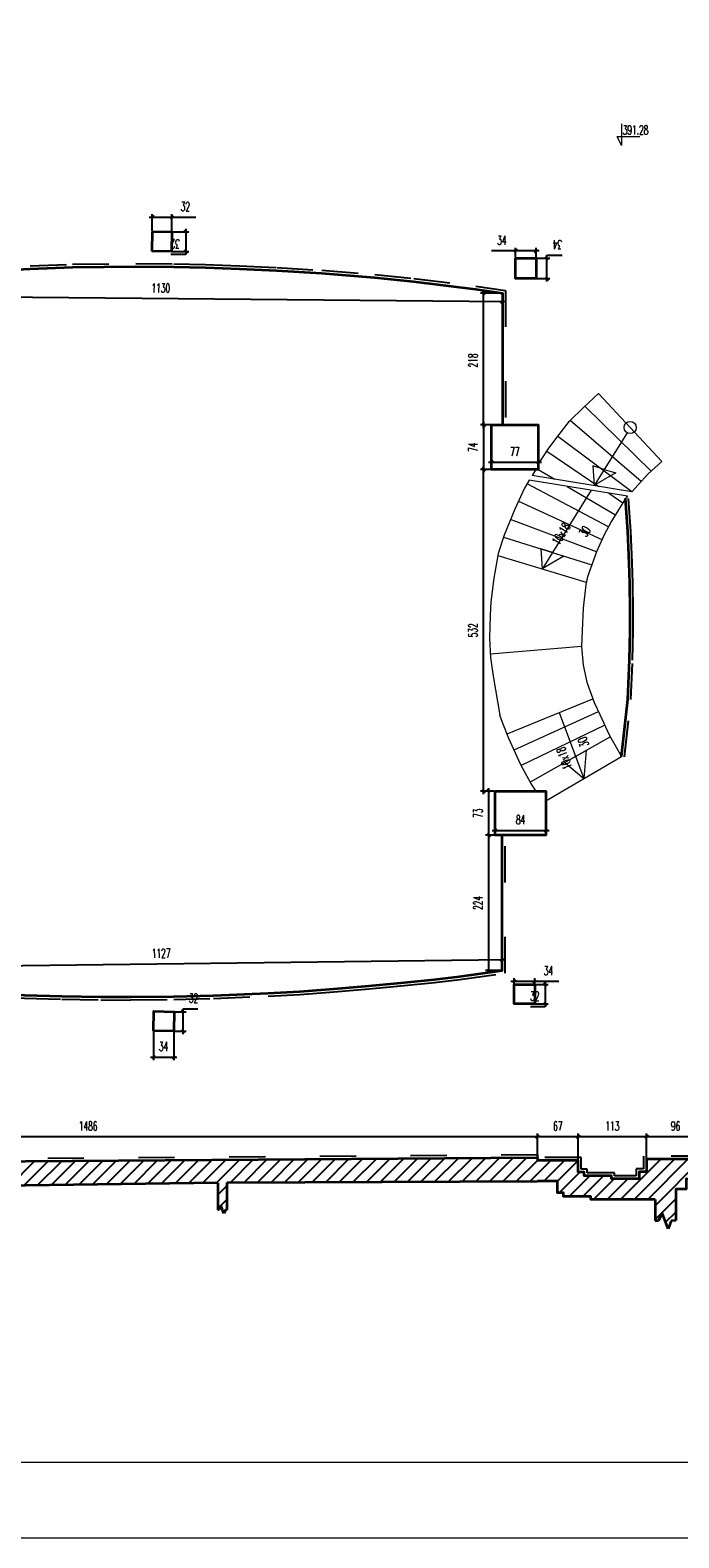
# Model space of a CAD drawing. Header units: millimetres. Extents: x 19887 to 192597, y -14203 to 39042.
# Tile 230 of 256: x 78962 to 80035, y -11810 to -9315. Entities that reach past the tile are written whole.
import ezdxf

# ---------------------------------------------------------------- set-up
doc = ezdxf.new("R2010")
doc.units = ezdxf.units.MM
doc.linetypes.add('ACAD_ISO03W100', pattern=[30, 12, -18])
doc.layers.get('Defpoints').update_dxf_attribs({"color": 4})
for name, color, linetype, lineweight in [('Basen_rzut_poziom_1_obrys', 252, 'Continuous', 35), ('koty wysokościowe', 252, 'Continuous', 0), ('Schody', 252, 'Continuous', 5), ('Tabela', 1, 'Continuous', 0)]:
    doc.layers.add(name, color=color, linetype=linetype, lineweight=lineweight)
for name, color, linetype in [('Sufit podwieszany', 252, 'Continuous'), ('Wymiarowanie', 3, 'Continuous'), ('Wypełnienie', 252, 'Continuous')]:
    doc.layers.add(name, color=color, linetype=linetype)
doc.styles.add('ROMANS', font='romans.shx', dxfattribs={"width": 0.6})
doc.styles.get("Standard").update_dxf_attribs({"font": 'arial.ttf'})
doc.dimstyles.new('000001FB70622F18', dxfattribs={"dimtxt": 20, "dimasz": 5, "dimexe": 5, "dimexo": 1, "dimgap": 20, "dimtad": 1, "dimtoh": 1, "dimdec": 0, "dimtxsty": 'Standard', "dimblk": 'OBLIQUE', "dimcen": 0, "dimdle": 5, "dimclrd": 252, "dimclre": 252, "dimclrt": 252, "dimadec": 0, "dimazin": 0, "dimtfac": 1, "dimtdec": 0, "dimtmove": 0, "dimatfit": 3, "dimldrblk": 'OBLIQUE', "dimfxl": 150, "dimfxlon": 1, "dimlwd": 25, "dimlwe": 25, "dimarcsym": 1})

# ---------------------------------------------------------------- blocks, each defined once
blk = doc.blocks.new('_Oblique')
at = {"color": 0, "linetype": 'ByBlock', "lineweight": -2}
blk.add_line((-0.5, -0.5), (0.5, 0.5), dxfattribs=at)
blk = doc.blocks.new('*D901')
at = {"layer": 'Defpoints', "color": 0}
for p in [(1313.4, -4932.1), (1331.3, -4932.1), (1313.4, -4965.7)]:
    blk.add_point(p, dxfattribs=at)
at = {"layer": 'Wymiarowanie', "color": 252, "linetype": 'Continuous', "lineweight": 25}
for p, q in [((1314.4, -4932.1), (1336.3, -4932.1)), ((1331.3, -4927.1), (1356.3, -4927.1)), ((1331.3, -4932.1), (1331.3, -4927.1)), ((1331.3, -4970.7), (1331.3, -4932.1)), ((1314.4, -4965.7), (1336.3, -4965.7))]:
    blk.add_line(p, q, dxfattribs=at)
at = {"layer": 'Wymiarowanie', "color": 252, "linetype": 'ByBlock', "lineweight": 25, "xscale": 5, "yscale": 5, "zscale": 5}
for p, rotation in [((1331.3, -4932.1), 90), ((1331.3, -4965.7), 270)]:
    blk.add_blockref('_Oblique', p, dxfattribs=dict(at, rotation=rotation))
at = {"layer": 'Wymiarowanie', "color": 252, "insert": (1348.8, -4909.6), "char_height": 15, "attachment_point": 5, "rotation": 180, "style": 'ROMANS'}
blk.add_mtext('34', dxfattribs=at)
blk = doc.blocks.new('*D909')
at = {"layer": 'Defpoints', "color": 0}
for p in [(1279.4, -4919.9), (1279.4, -4932.1), (1313.4, -4932.1)]:
    blk.add_point(p, dxfattribs=at)
at = {"layer": 'Wymiarowanie', "color": 252, "linetype": 'Continuous', "lineweight": 25}
for p, q in [((1279.4, -4931.1), (1279.4, -4914.9)), ((1313.4, -4931.1), (1313.4, -4914.9)), ((1279.4, -4919.9), (1239.4, -4919.9)), ((1318.4, -4919.9), (1279.4, -4919.9))]:
    blk.add_line(p, q, dxfattribs=at)
at = {"layer": 'Wymiarowanie', "color": 252, "linetype": 'ByBlock', "lineweight": 25, "xscale": 5, "yscale": 5, "zscale": 5, "rotation": 180}
blk.add_blockref('_Oblique', (1279.4, -4919.9), dxfattribs=at)
at = {"layer": 'Wymiarowanie', "color": 252, "linetype": 'ByBlock', "lineweight": 25, "xscale": 5, "yscale": 5, "zscale": 5}
blk.add_blockref('_Oblique', (1313.4, -4919.9), dxfattribs=at)
at = {"layer": 'Wymiarowanie', "color": 252, "insert": (1256.9, -4902.4), "char_height": 15, "attachment_point": 5, "style": 'ROMANS'}
blk.add_mtext('34', dxfattribs=at)
blk = doc.blocks.new('*D919')
at = {"layer": 'Defpoints', "color": 0}
for p in [(1226.7, -4990.1), (1257.7, -4990.1), (1257.7, -5208.2)]:
    blk.add_point(p, dxfattribs=at)
at = {"layer": 'Wymiarowanie', "color": 252, "linetype": 'Continuous', "lineweight": 25}
for p, q in [((1256.7, -4990.1), (1221.7, -4990.1)), ((1226.7, -5213.2), (1226.7, -4985.1)), ((1256.7, -5208.2), (1221.7, -5208.2))]:
    blk.add_line(p, q, dxfattribs=at)
at = {"layer": 'Wymiarowanie', "color": 252, "linetype": 'ByBlock', "lineweight": 25, "xscale": 5, "yscale": 5, "zscale": 5}
for p, rotation in [((1226.7, -4990.1), 90), ((1226.7, -5208.2), 270)]:
    blk.add_blockref('_Oblique', p, dxfattribs=dict(at, rotation=rotation))
at = {"layer": 'Wymiarowanie', "color": 252, "insert": (1209.2, -5101.4), "char_height": 15, "attachment_point": 5, "rotation": 90, "style": 'ROMANS'}
blk.add_mtext('218', dxfattribs=at)
blk = doc.blocks.new('*D922')
at = {"layer": 'Defpoints', "color": 0}
for p in [(127.6, -4979.9), (1257.7, -4990.1), (127.5, -4993.8)]:
    blk.add_point(p, dxfattribs=at)
at = {"layer": 'Wymiarowanie', "color": 252, "linetype": 'Continuous', "lineweight": 25}
for p, q in [((127.6, -4980.9), (127.5, -4998.8)), ((1257.7, -4991.1), (1257.5, -5009.1)), ((1262.6, -5004.1), (122.5, -4993.8))]:
    blk.add_line(p, q, dxfattribs=at)
at = {"layer": 'Wymiarowanie', "color": 252, "linetype": 'ByBlock', "lineweight": 25, "xscale": 5, "yscale": 5, "zscale": 5}
for p, rotation in [((127.5, -4993.8), 179.4812444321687), ((1257.6, -5004.1), 359.4812444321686)]:
    blk.add_blockref('_Oblique', p, dxfattribs=dict(at, rotation=rotation))
at = {"layer": 'Wymiarowanie', "color": 252, "insert": (692.7, -4981.5), "char_height": 15, "attachment_point": 5, "rotation": 359.4812, "style": 'ROMANS'}
blk.add_mtext('1130', dxfattribs=at)
blk = doc.blocks.new('*D924')
at = {"layer": 'Defpoints', "color": 0}
for p in [(1257.1, -6092.9), (1257.3, -6111.3), (130, -6125.8)]:
    blk.add_point(p, dxfattribs=at)
at = {"layer": 'Wymiarowanie', "color": 252, "linetype": 'Continuous', "lineweight": 25}
for p, q in [((1257.3, -6110.3), (1257, -6087.9)), ((124.7, -6107.4), (1262.1, -6092.8)), ((130, -6124.8), (129.7, -6102.4))]:
    blk.add_line(p, q, dxfattribs=at)
at = {"layer": 'Wymiarowanie', "color": 252, "linetype": 'ByBlock', "lineweight": 25, "xscale": 5, "yscale": 5, "zscale": 5}
for p, rotation in [((129.7, -6107.4), 180.7378206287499), ((1257.1, -6092.9), 0.7378206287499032)]:
    blk.add_blockref('_Oblique', p, dxfattribs=dict(at, rotation=rotation))
at = {"layer": 'Wymiarowanie', "color": 252, "insert": (693.2, -6082.6), "char_height": 15, "attachment_point": 5, "rotation": 0.7378, "style": 'ROMANS'}
blk.add_mtext('1127', dxfattribs=at)
blk = doc.blocks.new('*D928')
at = {"layer": 'Defpoints', "color": 0}
for p in [(1257.3, -5887.3), (1234.8, -6111.3), (1257.3, -6111.3)]:
    blk.add_point(p, dxfattribs=at)
at = {"layer": 'Wymiarowanie', "color": 252, "linetype": 'Continuous', "lineweight": 25}
for p, q in [((1256.3, -5887.3), (1229.8, -5887.3)), ((1234.8, -5882.3), (1234.8, -6116.3)), ((1256.3, -6111.3), (1229.8, -6111.3))]:
    blk.add_line(p, q, dxfattribs=at)
at = {"layer": 'Wymiarowanie', "color": 252, "linetype": 'ByBlock', "lineweight": 25, "xscale": 5, "yscale": 5, "zscale": 5}
for p, rotation in [((1234.8, -5887.3), 90), ((1234.8, -6111.3), 270)]:
    blk.add_blockref('_Oblique', p, dxfattribs=dict(at, rotation=rotation))
at = {"layer": 'Wymiarowanie', "color": 252, "insert": (1217.3, -5999.3), "char_height": 15, "attachment_point": 5, "rotation": 90, "style": 'ROMANS'}
blk.add_mtext('224', dxfattribs=at)
blk = doc.blocks.new('*D926')
at = {"layer": 'Defpoints', "color": 0}
for p in [(1276.9, -6134.5), (1311.3, -6128.9), (1311.3, -6134.5)]:
    blk.add_point(p, dxfattribs=at)
at = {"layer": 'Wymiarowanie', "color": 252, "linetype": 'Continuous', "lineweight": 25}
for p, q in [((1271.9, -6128.9), (1311.3, -6128.9)), ((1276.9, -6133.5), (1276.9, -6123.9)), ((1311.3, -6133.5), (1311.3, -6123.9)), ((1311.3, -6128.9), (1351.3, -6128.9))]:
    blk.add_line(p, q, dxfattribs=at)
at = {"layer": 'Wymiarowanie', "color": 252, "linetype": 'ByBlock', "lineweight": 25, "xscale": 5, "yscale": 5, "zscale": 5, "rotation": 180}
blk.add_blockref('_Oblique', (1276.9, -6128.9), dxfattribs=at)
at = {"layer": 'Wymiarowanie', "color": 252, "linetype": 'ByBlock', "lineweight": 25, "xscale": 5, "yscale": 5, "zscale": 5}
blk.add_blockref('_Oblique', (1311.3, -6128.9), dxfattribs=at)
at = {"layer": 'Wymiarowanie', "color": 252, "insert": (1333.8, -6111.4), "char_height": 15, "attachment_point": 5, "style": 'ROMANS'}
blk.add_mtext('34', dxfattribs=at)
blk = doc.blocks.new('*D930')
at = {"layer": 'Defpoints', "color": 0}
for p in [(1311.3, -6134.5), (1311.3, -6166.1), (1328.6, -6166.1)]:
    blk.add_point(p, dxfattribs=at)
at = {"layer": 'Wymiarowanie', "color": 252, "linetype": 'Continuous', "lineweight": 25}
for p, q in [((1312.3, -6134.5), (1333.6, -6134.5)), ((1328.6, -6129.5), (1328.6, -6166.1)), ((1328.6, -6171.1), (1304, -6171.1)), ((1312.3, -6166.1), (1333.6, -6166.1)), ((1328.6, -6166.1), (1328.6, -6171.1))]:
    blk.add_line(p, q, dxfattribs=at)
at = {"layer": 'Wymiarowanie', "color": 252, "linetype": 'ByBlock', "lineweight": 25, "xscale": 5, "yscale": 5, "zscale": 5}
for p, rotation in [((1328.6, -6134.5), 90), ((1328.6, -6166.1), 270)]:
    blk.add_blockref('_Oblique', p, dxfattribs=dict(at, rotation=rotation))
at = {"layer": 'Wymiarowanie', "color": 252, "insert": (1311.3, -6153.6), "char_height": 15, "attachment_point": 5, "style": 'ROMANS'}
blk.add_mtext('32', dxfattribs=at)
blk = doc.blocks.new('*D929')
at = {"layer": 'Defpoints', "color": 0}
for p in [(1496.3, -6386.2), (1496.3, -6423.6), (1592, -6447.7)]:
    blk.add_point(p, dxfattribs=at)
at = {"layer": 'Wymiarowanie', "color": 252, "linetype": 'Continuous', "lineweight": 25}
for p, q in [((1597, -6386.2), (1491.3, -6386.2)), ((1496.3, -6422.6), (1496.3, -6381.2)), ((1592, -6446.7), (1592, -6381.2))]:
    blk.add_line(p, q, dxfattribs=at)
at = {"layer": 'Wymiarowanie', "color": 252, "linetype": 'ByBlock', "lineweight": 25, "xscale": 5, "yscale": 5, "zscale": 5, "rotation": 180}
blk.add_blockref('_Oblique', (1496.3, -6386.2), dxfattribs=at)
at = {"layer": 'Wymiarowanie', "color": 252, "linetype": 'ByBlock', "lineweight": 25, "xscale": 5, "yscale": 5, "zscale": 5}
blk.add_blockref('_Oblique', (1592, -6386.2), dxfattribs=at)
at = {"layer": 'Wymiarowanie', "color": 252, "insert": (1544.2, -6368.7), "char_height": 15, "attachment_point": 5, "style": 'ROMANS'}
blk.add_mtext('96', dxfattribs=at)
blk = doc.blocks.new('*D931')
at = {"layer": 'Defpoints', "color": 0}
for p in [(1383, -6386.2), (1383, -6425.8), (1496.3, -6423.6)]:
    blk.add_point(p, dxfattribs=at)
at = {"layer": 'Wymiarowanie', "color": 252, "linetype": 'Continuous', "lineweight": 25}
for p, q in [((1501.3, -6386.2), (1378, -6386.2)), ((1383, -6424.8), (1383, -6381.2)), ((1496.3, -6422.6), (1496.3, -6381.2))]:
    blk.add_line(p, q, dxfattribs=at)
at = {"layer": 'Wymiarowanie', "color": 252, "linetype": 'ByBlock', "lineweight": 25, "xscale": 5, "yscale": 5, "zscale": 5, "rotation": 180}
blk.add_blockref('_Oblique', (1383, -6386.2), dxfattribs=at)
at = {"layer": 'Wymiarowanie', "color": 252, "linetype": 'ByBlock', "lineweight": 25, "xscale": 5, "yscale": 5, "zscale": 5}
blk.add_blockref('_Oblique', (1496.3, -6386.2), dxfattribs=at)
at = {"layer": 'Wymiarowanie', "color": 252, "insert": (1439.6, -6368.7), "char_height": 15, "attachment_point": 5, "style": 'ROMANS'}
blk.add_mtext('113', dxfattribs=at)
blk = doc.blocks.new('*D937')
at = {"layer": 'Defpoints', "color": 0}
for p in [(1315.6, -6386.2), (1315.6, -6425.8), (1383, -6425.8)]:
    blk.add_point(p, dxfattribs=at)
at = {"layer": 'Wymiarowanie', "color": 252, "linetype": 'Continuous', "lineweight": 25}
for p, q in [((1388, -6386.2), (1310.6, -6386.2)), ((1315.6, -6424.8), (1315.6, -6381.2)), ((1383, -6424.8), (1383, -6381.2))]:
    blk.add_line(p, q, dxfattribs=at)
at = {"layer": 'Wymiarowanie', "color": 252, "linetype": 'ByBlock', "lineweight": 25, "xscale": 5, "yscale": 5, "zscale": 5, "rotation": 180}
blk.add_blockref('_Oblique', (1315.6, -6386.2), dxfattribs=at)
at = {"layer": 'Wymiarowanie', "color": 252, "linetype": 'ByBlock', "lineweight": 25, "xscale": 5, "yscale": 5, "zscale": 5}
blk.add_blockref('_Oblique', (1383, -6386.2), dxfattribs=at)
at = {"layer": 'Wymiarowanie', "color": 252, "insert": (1349.3, -6368.7), "char_height": 15, "attachment_point": 5, "style": 'ROMANS'}
blk.add_mtext('67', dxfattribs=at)
blk = doc.blocks.new('*D932')
at = {"layer": 'Defpoints', "color": 0}
for p in [(-170.6, -6386.2), (-170.6, -6431), (1315.6, -6425.8)]:
    blk.add_point(p, dxfattribs=at)
at = {"layer": 'Wymiarowanie', "color": 252, "linetype": 'Continuous', "lineweight": 25}
for p, q in [((1320.6, -6386.2), (-175.6, -6386.2)), ((-170.6, -6430), (-170.6, -6381.2)), ((1315.6, -6424.8), (1315.6, -6381.2))]:
    blk.add_line(p, q, dxfattribs=at)
at = {"layer": 'Wymiarowanie', "color": 252, "linetype": 'ByBlock', "lineweight": 25, "xscale": 5, "yscale": 5, "zscale": 5, "rotation": 180}
blk.add_blockref('_Oblique', (-170.6, -6386.2), dxfattribs=at)
at = {"layer": 'Wymiarowanie', "color": 252, "linetype": 'ByBlock', "lineweight": 25, "xscale": 5, "yscale": 5, "zscale": 5}
blk.add_blockref('_Oblique', (1315.6, -6386.2), dxfattribs=at)
at = {"layer": 'Wymiarowanie', "color": 252, "insert": (572.5, -6368.7), "char_height": 15, "attachment_point": 5, "style": 'ROMANS'}
blk.add_mtext('1486', dxfattribs=at)
blk = doc.blocks.new('*D982')
at = {"layer": 'Defpoints', "color": 0}
for p in [(711, -4864), (678.7, -4887.7), (711, -4888.5)]:
    blk.add_point(p, dxfattribs=at)
at = {"layer": 'Wymiarowanie', "color": 252, "linetype": 'Continuous', "lineweight": 25}
for p, q in [((673.7, -4864), (711, -4864)), ((678.7, -4886.7), (678.7, -4859)), ((711, -4887.5), (711, -4859)), ((711, -4864), (750.6, -4864))]:
    blk.add_line(p, q, dxfattribs=at)
at = {"layer": 'Wymiarowanie', "color": 252, "linetype": 'ByBlock', "lineweight": 25, "xscale": 5, "yscale": 5, "zscale": 5, "rotation": 180}
blk.add_blockref('_Oblique', (678.7, -4864), dxfattribs=at)
at = {"layer": 'Wymiarowanie', "color": 252, "linetype": 'ByBlock', "lineweight": 25, "xscale": 5, "yscale": 5, "zscale": 5}
blk.add_blockref('_Oblique', (711, -4864), dxfattribs=at)
at = {"layer": 'Wymiarowanie', "color": 252, "insert": (733.3, -4846.5), "char_height": 15, "attachment_point": 5, "style": 'ROMANS'}
blk.add_mtext('32', dxfattribs=at)
blk = doc.blocks.new('*D988')
at = {"layer": 'Defpoints', "color": 0}
for p in [(711, -4888.5), (710.2, -4921), (733.9, -4921)]:
    blk.add_point(p, dxfattribs=at)
at = {"layer": 'Wymiarowanie', "color": 252, "linetype": 'Continuous', "lineweight": 25}
for p, q in [((712, -4888.5), (738.9, -4888.5)), ((733.9, -4883.5), (733.9, -4921)), ((733.9, -4926), (709.3, -4926)), ((711.2, -4921), (738.9, -4921)), ((733.9, -4921), (733.9, -4926))]:
    blk.add_line(p, q, dxfattribs=at)
at = {"layer": 'Wymiarowanie', "color": 252, "linetype": 'ByBlock', "lineweight": 25, "xscale": 5, "yscale": 5, "zscale": 5}
for p, rotation in [((733.9, -4888.5), 90), ((733.9, -4921), 270)]:
    blk.add_blockref('_Oblique', p, dxfattribs=dict(at, rotation=rotation))
at = {"layer": 'Wymiarowanie', "color": 252, "insert": (716.6, -4908.5), "char_height": 15, "attachment_point": 5, "rotation": 180, "style": 'ROMANS'}
blk.add_mtext('32', dxfattribs=at)
blk = doc.blocks.new('*D989')
at = {"layer": 'Defpoints', "color": 0}
for p in [(680.5, -6210.8), (714.1, -6211.6), (714.1, -6254.4)]:
    blk.add_point(p, dxfattribs=at)
at = {"layer": 'Wymiarowanie', "color": 252, "linetype": 'Continuous', "lineweight": 25}
for p, q in [((680.5, -6211.8), (680.5, -6259.4)), ((714.1, -6212.6), (714.1, -6259.4)), ((675.5, -6254.4), (719.1, -6254.4))]:
    blk.add_line(p, q, dxfattribs=at)
at = {"layer": 'Wymiarowanie', "color": 252, "linetype": 'ByBlock', "lineweight": 25, "xscale": 5, "yscale": 5, "zscale": 5, "rotation": 180}
blk.add_blockref('_Oblique', (680.5, -6254.4), dxfattribs=at)
at = {"layer": 'Wymiarowanie', "color": 252, "linetype": 'ByBlock', "lineweight": 25, "xscale": 5, "yscale": 5, "zscale": 5}
blk.add_blockref('_Oblique', (714.1, -6254.4), dxfattribs=at)
at = {"layer": 'Wymiarowanie', "color": 252, "insert": (697.3, -6236.9), "char_height": 15, "attachment_point": 5, "style": 'ROMANS'}
blk.add_mtext('34', dxfattribs=at)
blk = doc.blocks.new('*D990')
at = {"layer": 'Defpoints', "color": 0}
for p in [(714.9, -6179.4), (729.5, -6179.4), (715.2, -6211.3)]:
    blk.add_point(p, dxfattribs=at)
at = {"layer": 'Wymiarowanie', "color": 252, "linetype": 'Continuous', "lineweight": 25}
for p, q in [((715.9, -6179.4), (734.5, -6179.4)), ((729.5, -6174.4), (754.1, -6174.4)), ((729.5, -6179.4), (729.5, -6174.4)), ((729.5, -6216.3), (729.5, -6179.4)), ((716.2, -6211.3), (734.5, -6211.3))]:
    blk.add_line(p, q, dxfattribs=at)
at = {"layer": 'Wymiarowanie', "color": 252, "linetype": 'ByBlock', "lineweight": 25, "xscale": 5, "yscale": 5, "zscale": 5}
for p, rotation in [((729.5, -6179.4), 90), ((729.5, -6211.3), 270)]:
    blk.add_blockref('_Oblique', p, dxfattribs=dict(at, rotation=rotation))
at = {"layer": 'Wymiarowanie', "color": 252, "insert": (746.8, -6156.9), "char_height": 15, "attachment_point": 5, "style": 'ROMANS'}
blk.add_mtext('32', dxfattribs=at)
blk = doc.blocks.new('*D991')
at = {"layer": 'Defpoints', "color": 0}
for p in [(1245.7, -5887.3), (1329.8, -5879.2), (1329.8, -5887.3)]:
    blk.add_point(p, dxfattribs=at)
at = {"layer": 'Wymiarowanie', "color": 252, "linetype": 'Continuous', "lineweight": 25}
for p, q in [((1240.7, -5879.2), (1334.8, -5879.2)), ((1245.7, -5886.3), (1245.7, -5874.2)), ((1329.8, -5886.3), (1329.8, -5874.2))]:
    blk.add_line(p, q, dxfattribs=at)
at = {"layer": 'Wymiarowanie', "color": 252, "linetype": 'ByBlock', "lineweight": 25, "xscale": 5, "yscale": 5, "zscale": 5, "rotation": 180}
blk.add_blockref('_Oblique', (1245.7, -5879.2), dxfattribs=at)
at = {"layer": 'Wymiarowanie', "color": 252, "linetype": 'ByBlock', "lineweight": 25, "xscale": 5, "yscale": 5, "zscale": 5}
blk.add_blockref('_Oblique', (1329.8, -5879.2), dxfattribs=at)
at = {"layer": 'Wymiarowanie', "color": 252, "insert": (1287.8, -5861.7), "char_height": 15, "attachment_point": 5, "style": 'ROMANS'}
blk.add_mtext('84', dxfattribs=at)
blk = doc.blocks.new('*D986')
at = {"layer": 'Defpoints', "color": 0}
for p in [(1245.7, -5814.2), (1234.8, -5887.3), (1245.7, -5887.3)]:
    blk.add_point(p, dxfattribs=at)
at = {"layer": 'Wymiarowanie', "color": 252, "linetype": 'Continuous', "lineweight": 25}
for p, q in [((1244.7, -5814.2), (1229.8, -5814.2)), ((1234.8, -5809.2), (1234.8, -5892.3)), ((1244.7, -5887.3), (1229.8, -5887.3))]:
    blk.add_line(p, q, dxfattribs=at)
at = {"layer": 'Wymiarowanie', "color": 252, "linetype": 'ByBlock', "lineweight": 25, "xscale": 5, "yscale": 5, "zscale": 5}
for p, rotation in [((1234.8, -5814.2), 90), ((1234.8, -5887.3), 270)]:
    blk.add_blockref('_Oblique', p, dxfattribs=dict(at, rotation=rotation))
at = {"layer": 'Wymiarowanie', "color": 252, "insert": (1217.3, -5850.8), "char_height": 15, "attachment_point": 5, "rotation": 90, "style": 'ROMANS'}
blk.add_mtext('73', dxfattribs=at)
blk = doc.blocks.new('*D992')
at = {"layer": 'Defpoints', "color": 0}
for p in [(1239.6, -5281.8), (1317.1, -5269.7), (1317.1, -5281.8)]:
    blk.add_point(p, dxfattribs=at)
at = {"layer": 'Wymiarowanie', "color": 252, "linetype": 'Continuous', "lineweight": 25}
for p, q in [((1239.6, -5280.8), (1239.6, -5264.7)), ((1317.1, -5280.8), (1317.1, -5264.7)), ((1234.6, -5269.7), (1322.1, -5269.7))]:
    blk.add_line(p, q, dxfattribs=at)
at = {"layer": 'Wymiarowanie', "color": 252, "linetype": 'ByBlock', "lineweight": 25, "xscale": 5, "yscale": 5, "zscale": 5, "rotation": 180}
blk.add_blockref('_Oblique', (1239.6, -5269.7), dxfattribs=at)
at = {"layer": 'Wymiarowanie', "color": 252, "linetype": 'ByBlock', "lineweight": 25, "xscale": 5, "yscale": 5, "zscale": 5}
blk.add_blockref('_Oblique', (1317.1, -5269.7), dxfattribs=at)
at = {"layer": 'Wymiarowanie', "color": 252, "insert": (1278.4, -5252.2), "char_height": 15, "attachment_point": 5, "style": 'ROMANS'}
blk.add_mtext('77', dxfattribs=at)
blk = doc.blocks.new('*D993')
at = {"layer": 'Defpoints', "color": 0}
for p in [(1239.6, -5208.2), (1226.7, -5281.8), (1239.6, -5281.8)]:
    blk.add_point(p, dxfattribs=at)
at = {"layer": 'Wymiarowanie', "color": 252, "linetype": 'Continuous', "lineweight": 25}
for p, q in [((1238.6, -5208.2), (1221.7, -5208.2)), ((1226.7, -5203.2), (1226.7, -5286.8)), ((1238.6, -5281.8), (1221.7, -5281.8))]:
    blk.add_line(p, q, dxfattribs=at)
at = {"layer": 'Wymiarowanie', "color": 252, "linetype": 'ByBlock', "lineweight": 25, "xscale": 5, "yscale": 5, "zscale": 5}
for p, rotation in [((1226.7, -5208.2), 90), ((1226.7, -5281.8), 270)]:
    blk.add_blockref('_Oblique', p, dxfattribs=dict(at, rotation=rotation))
at = {"layer": 'Wymiarowanie', "color": 252, "insert": (1209.2, -5245), "char_height": 15, "attachment_point": 5, "rotation": 90, "style": 'ROMANS'}
blk.add_mtext('74', dxfattribs=at)
blk = doc.blocks.new('*D994')
at = {"layer": 'Defpoints', "color": 0}
for p in [(1226.7, -5281.8), (1245.7, -5281.8), (1245.7, -5814.2)]:
    blk.add_point(p, dxfattribs=at)
at = {"layer": 'Wymiarowanie', "color": 252, "linetype": 'Continuous', "lineweight": 25}
for p, q in [((1244.7, -5281.8), (1221.7, -5281.8)), ((1226.7, -5819.2), (1226.7, -5276.8)), ((1244.7, -5814.2), (1221.7, -5814.2))]:
    blk.add_line(p, q, dxfattribs=at)
at = {"layer": 'Wymiarowanie', "color": 252, "linetype": 'ByBlock', "lineweight": 25, "xscale": 5, "yscale": 5, "zscale": 5}
for p, rotation in [((1226.7, -5281.8), 90.00000000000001), ((1226.7, -5814.2), 270)]:
    blk.add_blockref('_Oblique', p, dxfattribs=dict(at, rotation=rotation))
at = {"layer": 'Wymiarowanie', "color": 252, "insert": (1209.2, -5548), "char_height": 15, "attachment_point": 5, "rotation": 90, "style": 'ROMANS'}
blk.add_mtext('532', dxfattribs=at)
blk = doc.blocks.new('G$CF5E15B28')
at = {"layer": 'Wypełnienie'}
h = blk.add_hatch(dxfattribs=at)
h.set_pattern_fill('ANSI31', color=253, scale=5, angle=90)
h.set_pattern_definition([(45, (3252.028, -2175.285), (-11.22532, 11.22532), [])])
h.paths.add_polyline_path([(1315.6, -6425.8), (1315.6, -6421.3), (83.7, -6430.3), (-170.6, -6431), (-170.6, -6417.4), (-209.7, -6418), (-209.7, -6396.4), (-210.8, -6396.4), (-210.8, -6392), (-220.5, -6392), (-220.5, -6393.7), (-226.3, -6393.7), (-226.3, -6417), (-554.5, -6419.4), (-565.6, -6419.5), (-574.8, -6475.5), (-569.1, -6475.5), (-563.1, -6462.5), (-558.1, -6475.5), (-553.1, -6488.5), (-548.1, -6475.5), (-543.1, -6475.5), (-219.9, -6473.5), (-219.8, -6505.6), (-214.1, -6505.6), (-208.1, -6492.6), (-203.1, -6505.6), (-198.1, -6518.6), (-193.1, -6505.6), (-185.6, -6505.2), (-185.7, -6473.2), (292.8, -6469.2), (293, -6507.3), (295.7, -6507.3), (298.7, -6500.9), (301.1, -6507.3), (303.6, -6513.6), (306, -6507.3), (309.2, -6507.1), (309.2, -6469.1), (787.3, -6462.7), (787.3, -6507.3), (789.2, -6507.3), (792.1, -6500.9), (794.6, -6507.3), (797, -6513.6), (799.5, -6507.3), (802.6, -6507.1), (802.6, -6461.9), (1315.6, -6459.9)])
h.paths.add_polyline_path([(1592, -6423.6), (1496.3, -6423.6), (1496.3, -6444.3), (1483.9, -6444.3), (1483.9, -6456), (1438.3, -6456), (1438.3, -6451.3), (1392.8, -6451.3), (1392.8, -6445.2), (1383, -6445.2), (1383, -6425.8), (1315.6, -6425.8), (1315.6, -6459.9), (1348.9, -6459.9), (1348.9, -6479.3), (1358.7, -6479.3), (1358.7, -6485.5), (1404.2, -6485.5), (1404.2, -6490.1), (1510.2, -6490.1), (1510.1, -6525.5), (1515.8, -6525.5), (1521.7, -6512.5), (1526.7, -6525.5), (1531.7, -6538.5), (1536.7, -6525.5), (1544.3, -6525.1), (1544.3, -6473), (1561.8, -6473), (1561.8, -6455.9), (1592, -6457)])
h.paths.add_polyline_path([(-724.6, -5974), (-634.7, -5772.6), (-642.5, -5762.3), (-646.6, -5753.4), (-748.5, -5969.9), (-748.5, -6044.9), (-753.7, -6157), (-765.1, -6421.3), (-745.4, -6421.7)])
h.paths.add_polyline_path([(108.9, -4624), (80.7, -4624), (81.6, -4637.3), (-190.7, -4637.9), (-190.7, -4625.2), (-247.7, -4625.2), (-247.7, -4632.7), (-384.6, -4630.4), (-381.8, -4456.7), (-409.3, -4456.7), (-408.3, -4356), (-380.3, -4356.4), (-374.8, -3966), (-403.4, -3966), (-402, -3864.7), (-374.3, -3865.4), (-368, -3433.4), (-397.8, -3433.7), (-397.3, -3383.2), (-413.3, -3383), (-413.9, -3449.9), (-384.3, -3449.6), (-390, -3849), (-417.7, -3848.3), (-419.6, -3982), (-391, -3982), (-396.1, -4340.2), (-424.1, -4339.8), (-425.4, -4472.6), (-398, -4472.7), (-400.2, -4658.2), (-400.4, -4668.2), (-400.4, -4674.2), (-240.5, -4673.1), (-240.5, -4687.8), (-232.4, -4687.8), (-232.4, -4689.7), (-212.4, -4689.7), (-212.4, -4685.8), (-210.5, -4685.8), (-210.5, -4664.4), (108.9, -4664.4)])
at = {"layer": 'Basen_rzut_poziom_1_obrys', "color": 253, "elevation": 0}
for points in [[(678.7, -4887.7), (711, -4888.5), (710.2, -4921), (677.9, -4920.2)], [(678.7, -4887.7), (677.9, -4920.2)], [(128.1, -5208.2), (127.6, -4979.9), (270.7, -4963.1), (366.6, -4955.3), (476.9, -4949.8)], [(476.9, -4949.8), (546.6, -4947.2), (651.4, -4946.1), (714.4, -4946.4), (766.7, -4947.3), (822.7, -4949.6), (884.1, -4952.4), (958.7, -4957), (1046.3, -4964.2), (1110.6, -4970.5), (1213.3, -4983.3), (1257.7, -4990.1), (1257.7, -5208.2)], [(1454.9, -5756.8), (1464.9, -5662.3), (1468.1, -5597.6), (1468.8, -5548.4), (1469.2, -5515.9), (1468.6, -5469.4), (1467.5, -5436.8), (1465.1, -5384.7), (1461.2, -5330)], [(130, -6125.8), (166.3, -6130.2), (221.6, -6135.6), (263.6, -6139), (319.2, -6143.8), (375.1, -6147.1), (413.8, -6149.6), (467.2, -6151.9), (529.2, -6153.6), (593.6, -6155), (643.3, -6154.9), (713.9, -6154.1), (779.7, -6152.4), (869.9, -6148.7), (922.3, -6146), (971.6, -6141.9), (1030.6, -6137), (1089.5, -6131.3), (1144.9, -6125.9), (1186.8, -6121.1), (1257.3, -6111.3), (1257.3, -5887.3)], [(680.5, -6210.8), (681.3, -6178.6), (714.9, -6179.4), (714.1, -6211.3), (680.5, -6210.8)], [(1315.6, -6421.3), (83.7, -6430.3)], [(1315.6, -6421.3), (1315.6, -6425.8)], [(1592, -6423.6), (1496.3, -6423.6), (1496.3, -6444.3), (1483.9, -6444.3), (1483.9, -6456), (1438.3, -6456), (1438.3, -6451.3), (1392.8, -6451.3), (1392.8, -6445.2), (1383, -6445.2), (1383, -6425.8), (1315.6, -6425.8), (1315.6, -6425.8), (1315.6, -6425.8), (1315.6, -6425.8), (1315.6, -6425.8), (1315.6, -6425.8), (1315.6, -6425.8)], [(1592, -6423.6), (1592, -6457), (1561.8, -6455.9), (1561.8, -6473), (1544.3, -6473), (1544.3, -6525.1)], [(787.3, -6462.7), (309.2, -6469.1)], [(787.3, -6462.7), (787.3, -6507.3)], [(802.6, -6461.9), (1315.6, -6459.9)], [(802.6, -6507.1), (802.6, -6461.9)], [(1510.2, -6490.1), (1404.2, -6490.1), (1404.2, -6485.5), (1358.7, -6485.5), (1358.7, -6479.3), (1348.9, -6479.3), (1348.9, -6459.9), (1315.6, -6459.9)], [(789.2, -6507.3), (787.3, -6507.3)], [(792.1, -6500.9), (789.2, -6507.3)], [(794.6, -6507.3), (792.1, -6500.9)], [(797, -6513.6), (794.6, -6507.3)], [(799.5, -6507.3), (797, -6513.6)], [(802.6, -6507.1), (799.5, -6507.3)], [(802.6, -6507.1), (799.5, -6507.3)], [(1510.2, -6490.1), (1510.1, -6525.5)], [(1521.7, -6512.5), (1515.8, -6525.5)], [(1526.7, -6525.5), (1521.7, -6512.5)], [(1515.8, -6525.5), (1510.1, -6525.5)], [(1531.7, -6538.5), (1526.7, -6525.5)], [(1536.7, -6525.5), (1531.7, -6538.5)], [(1544.3, -6525.1), (1536.7, -6525.5)], [(1544.3, -6525.1), (1536.7, -6525.5)]]:
    blk.add_lwpolyline(points, dxfattribs=at)
for points in [[(1279.4, -4932.1), (1313.4, -4932.1), (1313.4, -4965.7), (1279.4, -4965.7)], [(1239.6, -5208.2), (1317.1, -5208.2), (1317.1, -5281.8), (1239.6, -5281.8)], [(1245.7, -5814.2), (1329.8, -5814.2), (1329.8, -5887.3), (1245.7, -5887.3)], [(1276.9, -6134.5), (1311.3, -6134.5), (1311.3, -6166.1), (1276.9, -6166.1)]]:
    blk.add_lwpolyline(points, close=True, dxfattribs=at)
at = {"layer": 'koty wysokościowe', "color": 253, "elevation": 0}
for points in [[(1454.8, -4709.5), (1454.8, -4745.8)], [(1447.3, -4730.8), (1454.8, -4730.8)], [(1454.8, -4745.8), (1447.3, -4730.8)], [(1454.8, -4730.8), (1484.8, -4730.8)]]:
    blk.add_lwpolyline(points, dxfattribs=at)
at = {"layer": 'Schody', "color": 253}
for p, q in [((1464.8, -5326.1, 0), (1302.2, -5299.7, 0)), ((1471.6, -5318.6, 0), (1306.9, -5291.9, 0))]:
    blk.add_line(p, q, dxfattribs=at)
at = {"layer": 'Schody', "color": 253, "elevation": 0}
for points in [[(1317.1, -5273.5), (1334.3, -5246.6), (1351.5, -5224.2), (1368.6, -5201.9), (1391.9, -5179), (1416.5, -5156.2), (1521.6, -5268.7), (1498.4, -5289.6), (1482, -5307.2), (1471.6, -5318.6)], [(1504, -5284.6), (1394, -5177)], [(1487.2, -5301.6), (1369.6, -5200.9)], [(1471.6, -5318.6), (1349.2, -5227.2)], [(1463.8, -5220.9), (1409.3, -5308.5)], [(1331.1, -5251.6), (1417.1, -5309.8)], [(1312.9, -5281.8), (1306.9, -5291.9)], [(1317.1, -5281.8), (1344.6, -5298)], [(1426.2, -5281.6), (1407.1, -5275.6), (1409.4, -5308.7)], [(1426.2, -5281.6), (1445.3, -5287.5), (1409.1, -5308.6)], [(1302.2, -5299.7), (1294.5, -5312.6), (1278.1, -5347.3), (1260.8, -5390.6), (1250.8, -5420.8), (1248.5, -5433.8), (1243.7, -5461.5), (1238.5, -5500.8), (1237.2, -5523.7), (1236.9, -5542.1), (1236.5, -5561.2), (1238.2, -5593.1), (1242.3, -5624), (1253.2, -5688.3)], [(1433, -5376.9), (1298.6, -5305.7)], [(1364.8, -5309.9), (1444.6, -5357)], [(1284.2, -5334.5), (1422.4, -5397.6)], [(1404.5, -5316.3), (1323.3, -5446.8)], [(1461.2, -5330), (1438.2, -5367.2), (1425.2, -5391.2), (1413.2, -5418.2), (1398.4, -5459.4), (1395.7, -5472), (1391.3, -5511.6), (1389.7, -5549.1), (1388.5, -5574.8), (1391.2, -5605.7), (1397.1, -5633.7)], [(1433.9, -5321.1), (1457, -5336.8)], [(1464.8, -5326.1), (1461.2, -5330)], [(1413.2, -5418.2), (1271.1, -5364.8)], [(1259.7, -5394.1), (1405.5, -5439.6)], [(1340.4, -5419.3), (1321.4, -5413.3), (1323.6, -5446.4)], [(1250.2, -5424.2), (1396.4, -5468.5)], [(1340.4, -5419.3), (1359.5, -5425.3), (1323.3, -5446.3)], [(1388.5, -5574.8), (1237.9, -5587.5)], [(1397.1, -5633.7), (1409.6, -5667.7), (1418.8, -5687.6), (1434.9, -5722.2), (1454.9, -5756.8)], [(1265.4, -5719.5), (1407.3, -5661.5)], [(1313.4, -5814.2), (1304.9, -5801), (1287.9, -5769.7), (1268.4, -5727.1), (1258, -5700.6), (1253.2, -5688.3)], [(1276.9, -5745.7), (1416.5, -5682.6)], [(1351.6, -5684.2), (1392.4, -5793.6)], [(1426.9, -5704.9), (1289, -5771.8)], [(1303.9, -5799.1), (1436, -5724.1)], [(1329.8, -5830.3), (1454.9, -5756.8), (1454.9, -5756.8), (1454.9, -5756.8)], [(1378.6, -5756.7), (1361.2, -5766.6), (1392.4, -5793.6)], [(1378.6, -5756.7), (1396, -5746.8), (1392.4, -5793.6)]]:
    blk.add_lwpolyline(points, dxfattribs=at)
at = {"layer": 'Schody', "color": 253}
blk.add_circle((1469.1, -5212.4, 0), 10, dxfattribs=at)
at = {"layer": 'Sufit podwieszany', "color": 253, "linetype": 'ACAD_ISO03W100', "ltscale": 5, "elevation": 0}
for points in [[(476.7, -4944.8), (546.5, -4942.2), (651.4, -4941.1), (714.4, -4941.4), (766.8, -4942.3), (822.9, -4944.6), (884.4, -4947.4), (959.1, -4952), (1046.7, -4959.3), (1111.2, -4965.5), (1214, -4978.4), (1262.7, -4985.8), (1262.7, -5208.2)], [(1459.9, -5757.4), (1469.9, -5662.7), (1473.1, -5597.7), (1473.8, -5548.5), (1474.2, -5515.9), (1473.6, -5469.2), (1472.5, -5436.6), (1470.1, -5384.4), (1466.2, -5329.7)], [(129.4, -6130.7), (165.7, -6135.2), (221.1, -6140.6), (263.2, -6144), (318.9, -6148.8), (374.8, -6152.1), (413.6, -6154.5), (467, -6156.9), (529.1, -6158.6), (593.6, -6160), (643.4, -6159.9), (714, -6159.1), (779.9, -6157.4), (870.2, -6153.7), (922.7, -6151), (972.1, -6146.9), (1031.1, -6142), (1089.9, -6136.3), (1145.4, -6130.9), (1187.4, -6126.1), (1262.3, -6115.6), (1262.3, -5887.3)], [(1315.6, -6416.3), (83.6, -6425.3)], [(1597, -6418.6), (1491.3, -6418.6), (1491.3, -6439.3), (1478.9, -6439.3), (1478.9, -6451), (1443.3, -6451), (1443.3, -6446.3), (1397.8, -6446.3), (1397.8, -6440.2), (1388, -6440.2), (1388, -6420.8), (1315.6, -6420.8)]]:
    blk.add_lwpolyline(points, dxfattribs=at)
at = {"layer": 'Sufit podwieszany', "color": 253, "linetype": 'ACAD_ISO03W100', "elevation": 0}
blk.add_lwpolyline([(1315.6, -6416.3), (1315.6, -6420.8)], dxfattribs=at)
at = {"layer": 'koty wysokościowe', "color": 253, "insert": (1456.7, -4712.4, 0), "char_height": 15, "width": 21553.284, "attachment_point": 1, "style": 'ROMANS'}
blk.add_mtext('391.28', dxfattribs=at)
at = {"layer": 'Schody', "color": 253, "char_height": 15, "width": 190.296, "attachment_point": 7, "style": 'ROMANS'}
for s, insert, rotation in [('10x18', (1351.5, -5408.2, 0), 58.4528), ('30', (1396.5, -5395, 0), 58.4528), ('30', (1401.2, -5737.8, 0), 110.1133), ('10x18', (1373.4, -5774.9, 0), 110.1133)]:
    blk.add_mtext(s, dxfattribs=dict(at, insert=insert, rotation=rotation))
at = {"layer": 'Wymiarowanie', "color": 253}
for base, p1, p2, angle, override, picture, middle in [((711, -4864, 0), (678.7, -4887.7, 0), (711, -4888.5, 0), 0, {"dimtxt": 15, "dimgap": 10, "dimtxsty": 'ROMANS'}, '*D982', (733.3, -4846.5, 0)), ((733.905, -4921.0397, 0), (711.0207, -4888.5408, 0), (710.1855, -4921.0397, 0), 90, {"dimtxt": 15, "dimgap": 10, "dimtad": 2, "dimtxsty": 'ROMANS'}, '*D988', (716.6193, -4908.5397, 0)), ((1279.4, -4919.9, 0), (1313.4, -4932.1, 0), (1279.4, -4932.1, 0), 0, {"dimtxt": 15, "dimgap": 10, "dimtxsty": 'ROMANS'}, '*D909', (1256.9, -4902.4, 0)), ((1331.3, -4932.1, 0), (1313.4, -4965.7, 0), (1313.4, -4932.1, 0), 90, {"dimtxt": 15, "dimgap": 10, "dimtad": 2, "dimtxsty": 'ROMANS'}, '*D901', (1348.8, -4909.6, 0)), ((1226.7, -5281.8, 0), (1239.6, -5208.2, 0), (1239.6, -5281.8, 0), 90, {"dimtxt": 15, "dimgap": 10, "dimtxsty": 'ROMANS'}, '*D993', (1209.2, -5245, 0)), ((1317.0954, -5269.6899, 0), (1239.633, -5281.7643, 0), (1317.0954, -5281.7643, 0), 0, {"dimtxt": 15, "dimgap": 10, "dimtxsty": 'ROMANS'}, '*D992', (1278.3642, -5252.1899, 0)), ((1226.7, -5281.8, 0), (1245.7, -5814.2, 0), (1245.7, -5281.8, 0), 90, {"dimtxt": 15, "dimgap": 10, "dimtxsty": 'ROMANS'}, '*D994', (1209.2, -5548, 0)), ((1234.8, -5887.3, 0), (1245.7, -5814.2, 0), (1245.7, -5887.3, 0), 90, {"dimtxt": 15, "dimgap": 10, "dimtxsty": 'ROMANS'}, '*D986', (1217.3, -5850.8, 0)), ((1329.8, -5879.2, 0), (1245.7, -5887.3, 0), (1329.8, -5887.3, 0), 0, {"dimtxt": 15, "dimgap": 10, "dimtxsty": 'ROMANS'}, '*D991', (1287.8, -5861.7, 0)), ((729.5, -6179.4, 0), (715.2, -6211.3, 0), (714.9, -6179.4, 0), 90, {"dimtxt": 15, "dimgap": 10, "dimtad": 2, "dimtxsty": 'ROMANS'}, '*D990', (746.8, -6156.9, 0)), ((-170.6, -6386.2, 0), (1315.6, -6425.8, 0), (-170.6, -6431, 0), 0, {"dimtxt": 15, "dimgap": 10, "dimtxsty": 'ROMANS', "dimtmove": 1}, '*D932', (572.5, -6368.7, 0)), ((1315.6, -6386.2, 0), (1383, -6425.8, 0), (1315.6, -6425.8, 0), 0, {"dimtxt": 15, "dimgap": 10, "dimtxsty": 'ROMANS', "dimtmove": 1}, '*D937', (1349.3, -6368.7, 0)), ((1383, -6386.2, 0), (1496.3, -6423.6, 0), (1383, -6425.8, 0), 0, {"dimtxt": 15, "dimgap": 10, "dimtxsty": 'ROMANS', "dimtmove": 1}, '*D931', (1439.6, -6368.7, 0)), ((1496.3, -6386.2, 0), (1592, -6447.7, 0), (1496.3, -6423.6, 0), 0, {"dimtxt": 15, "dimgap": 10, "dimtxsty": 'ROMANS', "dimtmove": 1}, '*D929', (1544.2, -6368.7, 0))]:
    dim = blk.add_linear_dim(base=base, p1=p1, p2=p2, angle=angle, dimstyle='000001FB70622F18', override=override, dxfattribs=at)
    dim.commit()
    dim.dimension.update_dxf_attribs({"geometry": picture, "text_midpoint": middle})
for p1, p2, distance, picture, middle in [((1257.7, -4990.1, 0), (127.6, -4979.9, 0), 14, '*D922', (692.7, -4981.5, 0)), ((1257.3, -5887.3, 0), (1257.3, -6111.3, 0), -22.5, '*D928', (1217.3, -5999.3, 0)), ((130, -6125.8, 0), (1257.3, -6111.3, 0), 18.4, '*D924', (693.2, -6082.6, 0)), ((1276.9, -6134.5, 0), (1311.3, -6134.5, 0), 5.6, '*D926', (1333.8, -6111.4, 0)), ((1311.3, -6134.5, 0), (1311.3, -6166.1, 0), 17.3, '*D930', (1311.3, -6153.6, 0))]:
    dim = blk.add_aligned_dim(p1=p1, p2=p2, distance=distance, dimstyle='000001FB70622F18', override={"dimtxt": 15, "dimgap": 10, "dimtxsty": 'ROMANS'}, dxfattribs=at)
    dim.commit()
    dim.dimension.update_dxf_attribs({"geometry": picture, "text_midpoint": middle})
for base, p1, p2, angle, picture, middle, dimtype in [((1226.7, -4990.1, 0), (1257.7, -5208.2, 0), (1257.7, -4990.1, 0), 90, '*D919', (1226.7, -5101.4, 0), 161), ((714.1, -6254.4, 0), (680.5, -6210.8, 0), (714.1, -6211.6, 0), 0, '*D989', (697.3, -6254.4, 0), 160)]:
    dim = blk.add_linear_dim(base=base, p1=p1, p2=p2, angle=angle, dimstyle='000001FB70622F18', override={"dimtxt": 15, "dimgap": 10, "dimtxsty": 'ROMANS'}, dxfattribs=at)
    dim.commit()
    dim.dimension.update_dxf_attribs({"geometry": picture, "text_midpoint": middle, "dimtype": dimtype})

msp = doc.modelspace()

# ---------------------------------------------------------------- linework, layer by layer
at = {"layer": 'Tabela'}
for points in [[(75465, -11810.4), (85965, -11810.4), (85965, -4385.4), (75465, -4385.4)], [(75965, -11685.4), (85840, -11685.4), (85840, -4510.4), (75965, -4510.4)]]:
    msp.add_lwpolyline(points, close=True, dxfattribs=at)

# ---------------------------------------------------------------- block references
msp.add_blockref('G$CF5E15B28', (78485.2, -4760.2, 0))

doc.saveas('drawing.dxf')
